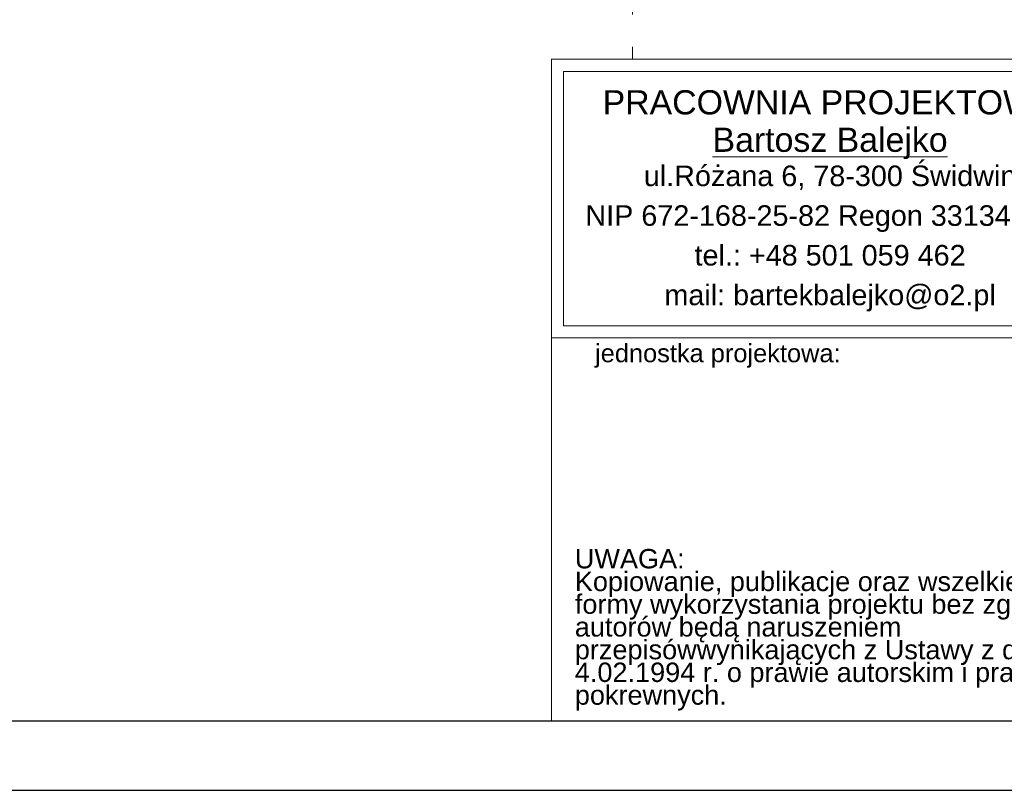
# Model space of a CAD drawing. Extents: x -440864 to -355682, y 13652 to 155872.
# Tile 52 of 179: x -421507 to -412860, y 46993 to 53762. Entities that reach past the tile are written whole.
import ezdxf
from ezdxf.lldxf.tags import DXFTag

# ---------------------------------------------------------------- set-up
doc = ezdxf.new("R2010")
doc.units = 0
doc.header["$MEASUREMENT"] = 0
doc.set_wipeout_variables(frame=1)
doc.linetypes.add('Dashed', pattern=[564.444447, 282.222223, -282.222223])
doc.layers.get('0').update_dxf_attribs({"color": 252})
for name, color, linetype in [('#podkład', 252, 'Continuous'), ('_TABELA', 7, 'Continuous'), ('IS_Opisy_działek_Therm', 7, 'SOLID')]:
    doc.layers.add(name, color=color, linetype=linetype)
for name, color, linetype, lineweight in [('ARCH TABELA_Nr_Pióra__21', 252, 'Continuous', 9), ('ARCH TABELA_Nr_Pióra__7', 252, 'Continuous', 13), ('INWENT OPISY_Nr_Pióra__21', 252, 'Continuous', 9), ('INWENT OPISY_Nr_Pióra__41', 252, 'Continuous', 15)]:
    doc.layers.add(name, color=color, linetype=linetype, lineweight=lineweight)
doc.styles.add('GENERATED_STYLE_5', font='txt')
doc.styles.add('GENERATED_STYLE_7', font='arial.ttf')
doc.styles.add('GENERATED_STYLE_8', font='arial.ttf')
doc.styles.get("Standard").update_dxf_attribs({"font": 'arial.ttf', "width": 0.8, "bigfont": 'BIGFONT.SHX'})
tags = doc.linetypes.add('SOLID', pattern=[10, 10, 0]).pattern_tags.tags
tags[6:7] = [DXFTag(74, 4), DXFTag(75, 0), DXFTag(340, '0'), DXFTag(46, 0.0), DXFTag(50, 0.0), DXFTag(44, 0.0), DXFTag(45, 0.0)]
tags[4:5] = [DXFTag(74, 4), DXFTag(75, 0), DXFTag(340, '0'), DXFTag(46, 0.0), DXFTag(50, 0.0), DXFTag(44, 0.0), DXFTag(45, 0.0)]

# ---------------------------------------------------------------- blocks, each defined once
blk = doc.blocks.new('piętro')
at = {"layer": 'INWENT OPISY_Nr_Pióra__21', "linetype": 'Continuous'}
blk.add_hatch(color=252, dxfattribs=at).paths.add_polyline_path([(-415588.7, 46489.1), (-416024.9, 46244.8), (-416024.9, 46744.8)], flags=0)
at = {"layer": 'INWENT OPISY_Nr_Pióra__41', "color": 252, "linetype": 'Dashed'}
blk.add_line((-416124.9, 47589.1), (-416124.9, 46489.1), dxfattribs=at)
at = {"layer": 'INWENT OPISY_Nr_Pióra__41', "color": 252, "linetype": 'Continuous'}
for p, q in [((-416024.9, 46244.8), (-416024.9, 46744.8)), ((-415588.7, 46489.1), (-416024.9, 46744.8)), ((-416024.9, 46244.8), (-415588.7, 46489.1))]:
    blk.add_line(p, q, dxfattribs=at)
at = {"layer": 'INWENT OPISY_Nr_Pióra__21', "color": 252, "linetype": 'Continuous', "insert": (-415617.9, 45944.8), "char_height": 380, "attachment_point": 2, "rotation": 270, "style": 'GENERATED_STYLE_5'}
blk.add_mtext('{A}', dxfattribs=at)

msp = doc.modelspace()

# ---------------------------------------------------------------- block references
at = {"layer": '#podkład', "color": 3, "lineweight": 50}
msp.add_blockref('piętro', (0, 6500), dxfattribs=at)

# ---------------------------------------------------------------- texts
at = {"layer": 'IS_Opisy_działek_Therm', "color": 3, "lineweight": 50, "ltscale": 10, "char_height": 180, "rotation": 90}
for insert, attachment_point in [((-415568.3, 52044.2), 7), ((-415510.7, 52024.2), 1), ((-415493.3, 51984.2), 7), ((-415493.3, 51984.2), 7), ((-421006.7, 51571.1), 7), ((-420949.1, 51551.1), 1), ((-419035.5, 51571.1), 7), ((-418977.9, 51551.1), 1), ((-417828.2, 51571.1), 7), ((-417770.6, 51551.1), 1), ((-416704.8, 51571.1), 7), ((-416647.2, 51551.1), 1), ((-420931.7, 51511.1), 7), ((-420931.7, 51511.1), 7), ((-418960.5, 51511.1), 7), ((-418960.5, 51511.1), 7), ((-417753.2, 51511.1), 7), ((-417753.2, 51511.1), 7), ((-416629.8, 51511.1), 7), ((-416629.8, 51511.1), 7)]:
    msp.add_mtext('\\fArial|b0|i0;', dxfattribs=dict(at, insert=insert, attachment_point=attachment_point))

# ---------------------------------------------------------------- next in the draw order: texts
at = {"layer": 'IS_Opisy_działek_Therm', "color": 3, "lineweight": 50, "ltscale": 10, "char_height": 180}
for insert, attachment_point in [((-416477.6, 52619.3), 7), ((-416547.6, 52576.1), 1), ((-416537.6, 52544.3), 7), ((-416537.6, 52544.3), 7)]:
    msp.add_mtext('\\fArial|b0|i0;', dxfattribs=dict(at, insert=insert, attachment_point=attachment_point))

# ---------------------------------------------------------------- next in the draw order: wipeouts: each hides what was drawn before it
at = {"color": 3, "lineweight": 50}
msp.add_wipeout([(-416836.9, 53414.3), (-399336.9, 53414.3), (-399336.9, 47603.2), (-416836.9, 47603.2)], dxfattribs=at)

# ---------------------------------------------------------------- next in the draw order: linework, layer by layer
at = {"layer": '_TABELA', "color": 7}
msp.add_lwpolyline([(-440736.9, 76693.2), (-398736.9, 76693.2), (-440736.9, 76693.2), (-440736.9, 46993.2), (-398736.9, 46993.2), (-398736.9, 76693.2)], dxfattribs=at)
msp.add_lwpolyline([(-399336.9, 76083.2), (-438236.9, 76083.2), (-438236.9, 47603.2), (-399336.9, 47603.2)], close=True, dxfattribs=at)
at = {"layer": 'ARCH TABELA_Nr_Pióra__21', "color": 0, "linetype": 'Continuous'}
for p, q in [((-416836.9, 47603.2), (-416836.9, 53414.3)), ((-416836.9, 53414.3), (-411943.3, 53414.3)), ((-416836.9, 50967.5), (-416836.9, 53414.3)), ((-416836.9, 53414.3), (-399336.9, 53414.3)), ((-416730.5, 51073.9), (-416730.5, 53308)), ((-416730.5, 53308), (-412049.7, 53308)), ((-416730.5, 51073.9), (-412049.7, 51073.9)), ((-416836.9, 50967.5), (-411943.3, 50967.5)), ((-416836.9, 47603.2), (-411943.3, 47603.2))]:
    msp.add_line(p, q, dxfattribs=at)

# ---------------------------------------------------------------- next in the draw order: texts
at = {"layer": 'ARCH TABELA_Nr_Pióra__7', "color": 0, "linetype": 'Continuous', "insert": (-414390.1, 53143), "char_height": 212.766, "attachment_point": 2, "line_spacing_factor": 0.926719, "style": 'GENERATED_STYLE_8'}
msp.add_mtext('{PRACOWNIA PROJEKTOWA\\P\\LBartosz Balejko}', dxfattribs=at)
at = {"layer": 'ARCH TABELA_Nr_Pióra__7', "color": 0, "linetype": 'Continuous', "style": 'GENERATED_STYLE_7'}
for s, insert, char_height, width, attachment_point, line_spacing_factor in [('{ul.Różana 6, 78-300 Świdwin\\PNIP 672-168-25-82 Regon 331349321\\Ptel.: +48 501 059 462\\Pmail: bartekbalejko@o2.pl}', (-414390.1, 52481.1), 180.852, 4680.851, 2, 1.156383), ('{UWAGA:\\PKopiowanie, publikacje oraz wszelkie inne formy wykorzystania projektu bez zgody autorów będą naruszeniem przepisówwynikających z Ustawy z dnia 4.02.1994 r. o prawie autorskim i prawach pokrewnych.}', (-416631.8, 49112.9), 170.2128, 4483.408, 1, 0.703415)]:
    msp.add_mtext(s, dxfattribs=dict(at, insert=insert, char_height=char_height, width=width, attachment_point=attachment_point, line_spacing_factor=line_spacing_factor))
at = {"layer": 'ARCH TABELA_Nr_Pióra__7', "color": 0, "linetype": 'Continuous', "insert": (-416454, 50912.9), "char_height": 159.58, "attachment_point": 1, "style": 'GENERATED_STYLE_7'}
msp.add_mtext('{jednostka projektowa:}', dxfattribs=at)

doc.saveas('drawing.dxf')
